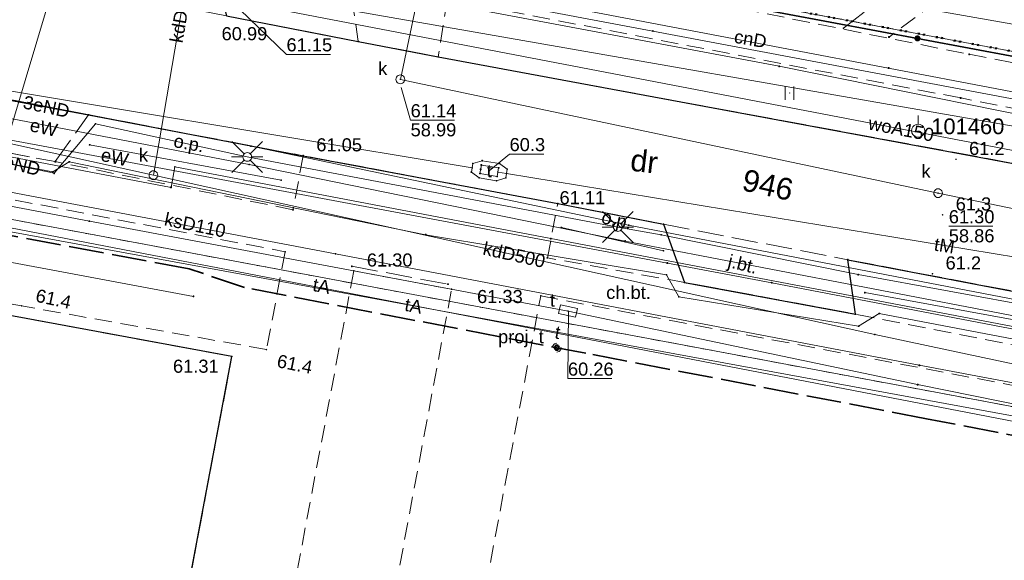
# Model space of a CAD drawing. Header units: millimetres. Extents: x 6421400 to 6424255, y 5791334 to 5793836.
# Tile 67 of 101: x 6422702 to 6422758, y 5792904 to 5792935. Entities that reach past the tile are written whole.
import ezdxf
from ezdxf.enums import TextEntityAlignment as Align

# ---------------------------------------------------------------- set-up
doc = ezdxf.new("R2010")
doc.units = ezdxf.units.MM
for name, pattern in [('KROPK2', [1, 0.05, -0.95]), ('PRZER1-1', [1, 0.5, -0.5]), ('PRZER2-1', [1.5, 1, -0.5]), ('PRZER3-1', [2, 1.5, -0.5]), ('PRZER4-1', [2.5, 2, -0.5])]:
    doc.linetypes.add(name, pattern=pattern)
doc.layers.get('0').update_dxf_attribs({"color": 252})
for name, color, linetype, lineweight in [('GESDZI', 252, 'Continuous', 18), ('GESDZI_O', 252, 'Continuous', 18), ('GESJAE', 252, 'Continuous', 35), ('GESUZY', 252, 'Continuous', 18), ('GESUZY_O', 252, 'Continuous', 18), ('GSLKOC', 252, 'Continuous', 18), ('GSLKOG', 252, 'Continuous', 25), ('GSLKOU', 252, 'Continuous', 18), ('GSLKRW', 252, 'Continuous', 25), ('GSLRIN', 252, 'Continuous', 18), ('GSLRIN_O', 252, 'Continuous', 18), ('GSPPPK', 252, 'Continuous', 13), ('GSPPPK_O', 252, 'Continuous', 13), ('GSPPRB', 252, 'Continuous', 18), ('GSSKOA', 252, 'Continuous', 18), ('GSSKOA_O', 252, 'Continuous', 18), ('GSSKOD', 252, 'Continuous', 18), ('GSSKOD_O', 252, 'Continuous', 18), ('GSSUTR', 252, 'Continuous', 18), ('GULCNP', 252, 'Continuous', 18), ('GULCNP_O', 252, 'Continuous', 18), ('GULENN', 252, 'Continuous', 18), ('GULENN_O', 252, 'Continuous', 18), ('GULEWN', 252, 'Continuous', 18), ('GULEWN_O', 252, 'Continuous', 18), ('GULGPI', 252, 'Continuous', 18), ('GULKDP', 252, 'Continuous', 18), ('GULKDP_O', 252, 'Continuous', 18), ('GULKSP', 252, 'Continuous', 18), ('GULKSP_O', 252, 'Continuous', 18), ('GULTPR', 252, 'Continuous', 18), ('GULTPR_O', 252, 'Continuous', 18), ('GULWOP', 252, 'Continuous', 18), ('GULWOP_O', 252, 'Continuous', 18), ('GUPISL', 252, 'Continuous', 18), ('GUPKSD', 252, 'Continuous', 18), ('GUPKSD_O', 252, 'Continuous', 18), ('GUPTSD', 252, 'Continuous', 18), ('GUPTSD_O', 252, 'Continuous', 18), ('GUSIKP', 252, 'Continuous', 18), ('GUSTWZ', 252, 'Continuous', 13), ('GUSTWZ_O', 252, 'Continuous', 13), ('GZLTOK', 252, 'Continuous', 25), ('GZPTSZ', 252, 'Continuous', 18), ('GZPTSZ_O', 252, 'Continuous', 18)]:
    doc.layers.add(name, color=color, linetype=linetype, lineweight=lineweight)
for name, color, linetype in [('GSPWPN', 252, 'Continuous'), ('GSPWPN_O', 252, 'Continuous'), ('GSPWPS', 252, 'Continuous'), ('GSPWPS_O', 252, 'Continuous'), ('GUPKSH', 252, 'Continuous'), ('GUPKSH_O', 252, 'Continuous'), ('GUPTSH', 252, 'Continuous'), ('GUPTSH_O', 252, 'Continuous'), ('GUPWSH_O', 252, 'Continuous'), ('xref', 252, 'Continuous')]:
    doc.layers.add(name, color=color, linetype=linetype)
doc.styles.add('Arial', font='arial.ttf')

# ---------------------------------------------------------------- blocks, each defined once
blk = doc.blocks.new('GSSUTR1')
at = {"color": 0}
for points in [[(0.36165, 0.25666), (-0.38835, 0.25666)], [(-0.38835, -0.24334), (0.36165, -0.24334)]]:
    blk.add_lwpolyline(points, dxfattribs=at)
blk = doc.blocks.new('GSLKOG2')
blk.add_hatch(color=0).paths.add_polyline_path([(0, 0.175), (-0.045293, 0.169037), (-0.0875, 0.151554), (-0.123744, 0.123744), (-0.151554, 0.0875), (-0.169037, 0.045293), (-0.175, 0), (-0.169037, -0.045293), (-0.151554, -0.0875), (-0.123744, -0.123744), (-0.0875, -0.151554), (-0.045293, -0.169037), (0, -0.175), (0.045293, -0.169037), (0.0875, -0.151554), (0.123744, -0.123744), (0.151554, -0.0875), (0.169037, -0.045293), (0.175, 0), (0.169037, 0.045293), (0.151554, 0.0875), (0.123744, 0.123744), (0.0875, 0.151554), (0.045293, 0.169037)])
blk = doc.blocks.new('GSPWPN1')
blk.add_hatch(color=0).paths.add_polyline_path([(0, 0.045), (-0.011647, 0.043467), (-0.0225, 0.038971), (-0.03182, 0.03182), (-0.038971, 0.0225), (-0.043467, 0.011647), (-0.045, 0), (-0.043467, -0.011647), (-0.038971, -0.0225), (-0.03182, -0.03182), (-0.0225, -0.038971), (-0.011647, -0.043467), (0, -0.045), (0.011647, -0.043467), (0.0225, -0.038971), (0.03182, -0.03182), (0.038971, -0.0225), (0.043467, -0.011647), (0.045, 0), (0.043467, 0.011647), (0.038971, 0.0225), (0.03182, 0.03182), (0.0225, 0.038971), (0.011647, 0.043467)])
blk = doc.blocks.new('GSPWPS1')
blk.add_hatch(color=0).paths.add_polyline_path([(0, 0.045), (-0.011647, 0.043467), (-0.0225, 0.038971), (-0.03182, 0.03182), (-0.038971, 0.0225), (-0.043467, 0.011647), (-0.045, 0), (-0.043467, -0.011647), (-0.038971, -0.0225), (-0.03182, -0.03182), (-0.0225, -0.038971), (-0.011647, -0.043467), (0, -0.045), (0.011647, -0.043467), (0.0225, -0.038971), (0.03182, -0.03182), (0.038971, -0.0225), (0.043467, -0.011647), (0.045, 0), (0.043467, 0.011647), (0.038971, 0.0225), (0.03182, 0.03182), (0.0225, 0.038971), (0.011647, 0.043467)])
blk = doc.blocks.new('GUPKSH1')
blk.add_hatch(color=0).paths.add_polyline_path([(0, 0.045), (-0.011647, 0.043467), (-0.0225, 0.038971), (-0.03182, 0.03182), (-0.038971, 0.0225), (-0.043467, 0.011647), (-0.045, 0), (-0.043467, -0.011647), (-0.038971, -0.0225), (-0.03182, -0.03182), (-0.0225, -0.038971), (-0.011647, -0.043467), (0, -0.045), (0.011647, -0.043467), (0.0225, -0.038971), (0.03182, -0.03182), (0.038971, -0.0225), (0.043467, -0.011647), (0.045, 0), (0.043467, 0.011647), (0.038971, 0.0225), (0.03182, 0.03182), (0.0225, 0.038971), (0.011647, 0.043467)])
blk = doc.blocks.new('GUPTSH1')
blk.add_hatch(color=0).paths.add_polyline_path([(0, 0.045), (-0.011647, 0.043467), (-0.0225, 0.038971), (-0.03182, 0.03182), (-0.038971, 0.0225), (-0.043467, 0.011647), (-0.045, 0), (-0.043467, -0.011647), (-0.038971, -0.0225), (-0.03182, -0.03182), (-0.0225, -0.038971), (-0.011647, -0.043467), (0, -0.045), (0.011647, -0.043467), (0.0225, -0.038971), (0.03182, -0.03182), (0.038971, -0.0225), (0.043467, -0.011647), (0.045, 0), (0.043467, 0.011647), (0.038971, 0.0225), (0.03182, 0.03182), (0.0225, 0.038971), (0.011647, 0.043467)])
blk = doc.blocks.new('GUPKSD1_1')
at = {"color": 0}
blk.add_lwpolyline([(0.25, 0), (0.241481, -0.064705), (0.216506, -0.125), (0.176777, -0.176777), (0.125, -0.216506), (0.064705, -0.241481), (0, -0.25), (-0.064705, -0.241481), (-0.125, -0.216506), (-0.176777, -0.176777), (-0.216506, -0.125), (-0.241481, -0.064705), (-0.25, 0), (-0.241481, 0.064705), (-0.216506, 0.125), (-0.176777, 0.176777), (-0.125, 0.216506), (-0.064705, 0.241481), (0, 0.25), (0.064705, 0.241481), (0.125, 0.216506), (0.176777, 0.176777), (0.216506, 0.125), (0.241481, 0.064705)], close=True, dxfattribs=at)
blk = doc.blocks.new('GUPISL1_2')
at = {"color": 0}
for points in [[(-0.176777, 0.176777), (-0.883883, 0.883883)], [(0, 0.25), (0, 0.9)], [(0.176777, 0.176777), (0.883883, 0.883883)], [(-0.176777, -0.176777), (-0.883883, -0.883883)], [(0, -0.25), (0, -0.9)], [(0.176777, -0.176777), (0.883883, -0.883883)]]:
    blk.add_lwpolyline(points, dxfattribs=at)
blk.add_lwpolyline([(0.25, 0), (0.241481, -0.064705), (0.216506, -0.125), (0.176777, -0.176777), (0.125, -0.216506), (0.064705, -0.241481), (0, -0.25), (-0.064705, -0.241481), (-0.125, -0.216506), (-0.176777, -0.176777), (-0.216506, -0.125), (-0.241481, -0.064705), (-0.25, 0), (-0.241481, 0.064705), (-0.216506, 0.125), (-0.176777, 0.176777), (-0.125, 0.216506), (-0.064705, 0.241481), (0, 0.25), (0.064705, 0.241481), (0.125, 0.216506), (0.176777, 0.176777), (0.216506, 0.125), (0.241481, 0.064705)], close=True, dxfattribs=at)
blk = doc.blocks.new('GUPTSD1_3')
at = {"color": 0}
blk.add_lwpolyline([(0.5, 0.25), (0.5, -0.25), (-0.5, -0.25), (-0.5, 0.25)], close=True, dxfattribs=at)
blk = doc.blocks.new('GZPTSZ1')
at = {"color": 0}
for points in [[(-0.25, 0), (-0.241481, 0.064705), (-0.216506, 0.125), (-0.176777, 0.176777), (-0.125, 0.216506), (-0.064705, 0.241481), (0, 0.25)], [(0.25, 0), (0.241481, -0.064705), (0.216506, -0.125), (0.176777, -0.176777), (0.125, -0.216506), (0.064705, -0.241481), (0, -0.25)]]:
    blk.add_lwpolyline(points, dxfattribs=at)
at = {"color": 7, "lineweight": 50, "true_color": 0xffffff}
blk.add_lwpolyline([(0, 0.125), (-0.038627, 0.118882), (-0.073473, 0.101127), (-0.101127, 0.073473), (-0.118882, 0.038627), (-0.125, 0), (-0.118882, -0.038627), (-0.101127, -0.073473), (-0.073473, -0.101127), (-0.038627, -0.118882), (0, -0.125), (0.038627, -0.118882), (0.073473, -0.101127), (0.101127, -0.073473), (0.118882, -0.038627), (0.125, 0), (0.118882, 0.038627), (0.101127, 0.073473), (0.073473, 0.101127), (0.038627, 0.118882)], close=True, dxfattribs=at)
blk = doc.blocks.new('GSPPRB0')
at = {"color": 0, "lineweight": 18}
blk.add_lwpolyline([(-0.007955, 0.0225), (0.007955, 0.0225), (0.0225, 0.007955), (0.0225, -0.007955), (0.007955, -0.0225), (-0.007955, -0.0225), (-0.0225, -0.007955), (-0.0225, 0.007955)], close=True, dxfattribs=at)
blk = doc.blocks.new('GSPPPK1')
at = {"color": 0}
blk.add_lwpolyline([(0.375, 0), (0.356646, -0.115881), (0.303381, -0.220419), (0.220419, -0.303381), (0.115881, -0.356646), (0, -0.375), (-0.115881, -0.356646), (-0.220419, -0.303381), (-0.303381, -0.220419), (-0.356646, -0.115881), (-0.375, 0), (-0.356646, 0.115881), (-0.303381, 0.220419), (-0.220419, 0.303381), (-0.115881, 0.356646), (0, 0.375), (0.115881, 0.356646), (0.220419, 0.303381), (0.303381, 0.220419), (0.356646, 0.115881)], close=True, dxfattribs=at)
blk.add_lwpolyline([(0.875, 0), (0.375, 0)], dxfattribs=at)
blk = doc.blocks.new('G$CC51CC4AD')
at = {"layer": 'GESDZI', "linetype": 'Continuous', "lineweight": 18, "elevation": 10.3}
for points in [[(6422777.73, 5793015.07), (6422771.955, 5793016.727), (6422747.509, 5793023.757), (6422741.66, 5792993.11), (6422728.351, 5792938.363), (6422777.25, 5792929.18), (6422781.92, 5792933.25)], [(6422669.746, 5792933.046), (6422700.612, 5792926.733), (6422703.851, 5792937.564), (6422676.271, 5792942.962), (6422669.806, 5792944.301)], [(6422642.952, 5792933.93), (6422795.341, 5792905.438), (6422794.841, 5792915.278), (6422794.32, 5792925.538), (6422794.3, 5792925.978), (6422777.25, 5792929.18), (6422728.351, 5792938.363), (6422705.292, 5792942.694), (6422703.851, 5792937.564), (6422700.612, 5792926.733), (6422669.746, 5792933.046), (6422642.302, 5792938.67), (6422639.362, 5792936.67), (6422638.343, 5792930.71)], [(6422795.341, 5792905.438), (6422908.081, 5792885.793), (6422911.194, 5792830.604), (6422917.26, 5792719.89), (6422863.06, 5792716.73), (6422822.73, 5792724.17), (6422811.63, 5792724.79), (6422810.34, 5792698.25), (6422801.082, 5792696.382), (6422784.98, 5792698.5), (6422786.28, 5792726.3), (6422688.8, 5792730.98), (6422628.77, 5792742.38), (6422626.228, 5792743.45), (6422630.461, 5792804.26), (6422635.086, 5792870.721), (6422635.545, 5792889.65), (6422641.575, 5792889.501), (6422641.844, 5792899.611), (6422635.964, 5792905.63), (6422636.303, 5792918.88), (6422638.343, 5792930.71), (6422642.952, 5792933.93)]]:
    blk.add_lwpolyline(points, close=True, dxfattribs=at)
at = {"layer": 'GESJAE', "linetype": 'KROPK2', "lineweight": 50, "elevation": 10.3}
for points in [[(6422907.81, 5792890.473), (6422840.351, 5792905.8), (6422794.841, 5792915.278), (6422794.32, 5792925.538), (6422794.3, 5792925.978), (6422777.25, 5792929.18), (6422728.351, 5792938.363), (6422705.292, 5792942.694), (6422677.181, 5792947.972), (6422669.801, 5792949.352), (6422646.821, 5792953.661), (6422642.643, 5792954.401), (6422632.881, 5792956.46), (6422632.062, 5792952.02), (6422630.082, 5792941.18), (6422628.613, 5792932.83), (6422626.333, 5792919.86), (6422625.845, 5792899.88), (6422625.595, 5792889.89), (6422625.205, 5792873.874), (6422593.676, 5792883.938), (6422561.056, 5792894.346), (6422502.866, 5792912.922), (6422491.896, 5792913.762)], [(6422491.896, 5792913.762), (6422502.866, 5792912.922), (6422561.056, 5792894.346), (6422593.676, 5792883.938), (6422625.205, 5792873.874), (6422625.595, 5792889.89), (6422625.845, 5792899.88), (6422626.333, 5792919.86), (6422628.613, 5792932.83), (6422630.082, 5792941.18), (6422632.062, 5792952.02), (6422632.881, 5792956.46), (6422642.643, 5792954.401), (6422646.821, 5792953.661), (6422669.801, 5792949.352), (6422677.181, 5792947.972), (6422705.292, 5792942.694), (6422728.351, 5792938.363), (6422777.25, 5792929.18), (6422794.3, 5792925.978), (6422794.32, 5792925.538), (6422794.841, 5792915.278), (6422840.351, 5792905.8), (6422907.81, 5792890.473)]]:
    blk.add_lwpolyline(points, dxfattribs=at)
at = {"layer": 'GESUZY', "linetype": 'PRZER1-1', "lineweight": 18, "elevation": 10.18}
for points in [[(6422777.25, 5792929.18), (6422728.351, 5792938.363), (6422741.66, 5792993.11), (6422747.509, 5793023.757), (6422771.955, 5793016.727), (6422777.73, 5793015.07), (6422781.92, 5792933.25)], [(6422750.482, 5792703.054), (6422711.322, 5792708.222), (6422624.574, 5792719.673), (6422626.228, 5792743.45), (6422630.461, 5792804.26), (6422635.086, 5792870.721), (6422635.545, 5792889.65), (6422641.575, 5792889.501), (6422641.844, 5792899.611), (6422635.964, 5792905.63), (6422636.303, 5792918.88), (6422638.343, 5792930.71), (6422642.952, 5792933.93), (6422691.625, 5792924.83), (6422795.341, 5792905.438), (6422908.081, 5792885.793), (6422911.194, 5792830.604), (6422917.26, 5792719.89), (6422810.34, 5792698.25), (6422801.082, 5792696.382)]]:
    blk.add_lwpolyline(points, close=True, dxfattribs=at)
for points in [[(6422638.343, 5792930.71), (6422642.952, 5792933.93), (6422691.625, 5792924.83), (6422795.341, 5792905.438), (6422908.081, 5792885.793)], [(6422907.81, 5792890.473), (6422840.351, 5792905.8), (6422794.841, 5792915.278), (6422794.32, 5792925.538), (6422794.3, 5792925.978), (6422777.25, 5792929.18), (6422728.351, 5792938.363), (6422727.793, 5792938.468), (6422717.419, 5792940.416), (6422710.031, 5792941.804), (6422705.292, 5792942.694), (6422701.86, 5792943.338), (6422683.709, 5792946.746), (6422677.181, 5792947.972), (6422669.801, 5792949.352), (6422646.821, 5792953.661), (6422642.643, 5792954.401), (6422632.881, 5792956.46)]]:
    blk.add_lwpolyline(points, dxfattribs=at)
at = {"layer": 'GSLKOC', "linetype": 'PRZER2-1', "lineweight": 18, "elevation": 10.18}
for points in [[(6422756.569, 5792937.325), (6422751.458, 5792933.518)], [(6422716.82, 5792921.2), (6422715.74, 5792915.59), (6422701.7, 5792918.1), (6422683.58, 5792921.34), (6422683.71, 5792922.27), (6422682.66, 5792922.55), (6422683.65, 5792927.55)]]:
    blk.add_lwpolyline(points, dxfattribs=at)
at = {"layer": 'GSLKOG', "linetype": 'Continuous', "lineweight": 35, "elevation": 10.18}
blk.add_lwpolyline([(6422771.998, 5792929.89), (6422726.808, 5792938.37)], dxfattribs=at)
at = {"layer": 'GSLKOU', "linetype": 'PRZER3-1', "lineweight": 18, "elevation": 10.18}
for points in [[(6422748.852, 5792934.031), (6422753.077, 5792937.309)], [(6422720.646, 5792920.367), (6422726.16, 5792919.346)]]:
    blk.add_lwpolyline(points, dxfattribs=at)
at = {"layer": 'GSLKRW', "linetype": 'Continuous', "lineweight": 25, "elevation": 10.18}
blk.add_lwpolyline([(6422694.651, 5792944.551), (6422695.541, 5792941.264), (6422698.02, 5792938.457), (6422700.415, 5792940.324), (6422712.636, 5792937.97), (6422713.447, 5792934.724), (6422721.013, 5792933.255), (6422725.588, 5792932.381), (6422758.481, 5792926.291), (6422762.473, 5792925.518), (6422767.475, 5792924.59, 0.066435), (6422768.399, 5792924.56, 0.071365), (6422769.146, 5792924.719, 0.188581), (6422770.619, 5792926.027), (6422770.952, 5792927.071), (6422771.13, 5792928.038), (6422771.433, 5792929.539), (6422771.486, 5792929.912)], format="xyb", dxfattribs=at)
blk.add_lwpolyline([(6422711.045, 5792900.806), (6422713.759, 5792915.191), (6422683.4, 5792920.8), (6422673.901, 5792922.564), (6422672.494, 5792923.28), (6422671.179, 5792924.694), (6422670.36, 5792926.92), (6422670.604, 5792929.346), (6422671.582, 5792931.939), (6422673.302, 5792933.558), (6422675.969, 5792934.44), (6422683.16, 5792933.37), (6422685.05, 5792933.02), (6422691.584, 5792931.663), (6422705.541, 5792929.056), (6422717.852, 5792926.71), (6422732.456, 5792923.962), (6422738.517, 5792922.781), (6422739.726, 5792919.447), (6422749.526, 5792917.627), (6422749.093, 5792920.746), (6422786.62, 5792913.59)], dxfattribs=at)
at = {"layer": 'GSLRIN', "linetype": 'Continuous', "lineweight": 18, "elevation": 10.1}
for points in [[(6422716.585, 5792925.303), (6422705.599, 5792927.335)], [(6422711.552, 5792918.643), (6422683.228, 5792923.937)], [(6422732.661, 5792922.598), (6422738.519, 5792921.26)], [(6422750.068, 5792918.858), (6422794.833, 5792910.666)]]:
    blk.add_lwpolyline(points, dxfattribs=at)
at = {"layer": 'GSSKOA', "linetype": 'PRZER3-1', "lineweight": 18, "elevation": 10.18}
for points in [[(6422725.588, 5792932.381), (6422721.013, 5792933.255), (6422713.447, 5792934.724), (6422681.222, 5792941.066), (6422660.664, 5792944.773), (6422656.816, 5792945.514), (6422647.395, 5792947.267), (6422644.49, 5792948.711), (6422642.728, 5792950.273), (6422641.479, 5792951.987), (6422640.421, 5792954.297), (6422640.12, 5792956.423), (6422640.5, 5792959.167), (6422641.421, 5792962.481)], [(6422711.045, 5792900.806), (6422713.759, 5792915.191), (6422683.4, 5792920.8), (6422673.901, 5792922.564), (6422672.494, 5792923.28), (6422671.179, 5792924.694), (6422670.36, 5792926.92), (6422670.604, 5792929.346), (6422671.582, 5792931.939), (6422673.302, 5792933.558), (6422675.969, 5792934.44), (6422683.16, 5792933.37), (6422685.05, 5792933.02), (6422691.584, 5792931.663), (6422705.541, 5792929.056), (6422717.852, 5792926.71), (6422732.456, 5792923.962), (6422738.517, 5792922.781), (6422739.726, 5792919.447), (6422749.526, 5792917.627), (6422749.093, 5792920.746), (6422795.088, 5792912.002)], [(6422779.113, 5792922.363), (6422767.475, 5792924.59), (6422762.473, 5792925.518), (6422758.481, 5792926.291), (6422725.588, 5792932.381)]]:
    blk.add_lwpolyline(points, dxfattribs=at)
for points in [[(6422692.705, 5792928.421), (6422703.631, 5792926.371), (6422705.541, 5792929.056), (6422691.584, 5792931.663)], [(6422749.526, 5792917.627), (6422739.726, 5792919.447), (6422738.517, 5792922.781), (6422749.093, 5792920.746)]]:
    blk.add_lwpolyline(points, close=True, dxfattribs=at)
at = {"layer": 'GSSKOD', "linetype": 'PRZER2-1', "lineweight": 18, "elevation": 10.18}
for points in [[(6422726.128, 5792935.672), (6422725.588, 5792932.381), (6422721.013, 5792933.255), (6422720.541, 5792936.444), (6422712.636, 5792937.97), (6422700.415, 5792940.324), (6422698.02, 5792938.457), (6422695.541, 5792941.264), (6422694.651, 5792944.551), (6422702.735, 5792943.012), (6422704.139, 5792948.639), (6422709.939, 5792947.472), (6422708.247, 5792941.911), (6422721.396, 5792939.45), (6422726.808, 5792938.37), (6422756.057, 5792932.525), (6422771.433, 5792929.539), (6422771.13, 5792928.038), (6422763.251, 5792929.56), (6422762.08, 5792928.759), (6422755.57, 5792930.023)], [(6422720.752, 5792920.105), (6422717.207, 5792901.324), (6422722.839, 5792900.27), (6422726.364, 5792919.052)], [(6422727.193, 5792896.009), (6422731.479, 5792918.668), (6422785.5, 5792908.44), (6422801.21, 5792905.47), (6422800.53, 5792900.94), (6422797.633, 5792882.775)]]:
    blk.add_lwpolyline(points, close=True, dxfattribs=at)
for points in [[(6422785.93, 5792910.51), (6422749.526, 5792917.627), (6422739.726, 5792919.447), (6422731.859, 5792920.852), (6422732.456, 5792923.962), (6422717.852, 5792926.71), (6422717.265, 5792923.61), (6422703.631, 5792926.371), (6422692.705, 5792928.421), (6422684.17, 5792929.6), (6422682.67, 5792929.9), (6422671.582, 5792931.939), (6422670.604, 5792929.346), (6422670.36, 5792926.92), (6422671.179, 5792924.694), (6422672.494, 5792923.28), (6422673.901, 5792922.564), (6422683.4, 5792920.8)], [(6422681.16, 5792922.86), (6422674.488, 5792924.033), (6422672.984, 5792924.911), (6422672.149, 5792926.287), (6422671.956, 5792927.791), (6422672.259, 5792929.576), (6422682.12, 5792927.82), (6422683.65, 5792927.55), (6422716.82, 5792921.2), (6422715.74, 5792915.59)], [(6422713.759, 5792915.191), (6422711.045, 5792900.806)]]:
    blk.add_lwpolyline(points, dxfattribs=at)
at = {"layer": 'GSSUTR', "linetype": 'PRZER2-1', "lineweight": 18, "elevation": 10.06}
blk.add_lwpolyline([(6422745.758, 5792930.319), (6422745.748, 5792930.299), (6422745.768, 5792930.299)], close=True, dxfattribs=at)
at = {"layer": 'GULCNP', "linetype": 'Continuous', "lineweight": 18, "elevation": 10.18}
blk.add_lwpolyline([(6422888.745, 5792904.364), (6422889.051, 5792906.855), (6422842.212, 5792914.138), (6422807.368, 5792921.061), (6422751.434, 5792931.737), (6422733.935, 5792935.065), (6422715.564, 5792938.663)], dxfattribs=at)
at = {"layer": 'GULENN', "linetype": 'Continuous', "lineweight": 18, "elevation": 10.18}
for points in [[(6422765.34, 5792917.02), (6422749.69, 5792919.89), (6422738.39, 5792922.17), (6422735.9, 5792922.62), (6422714.64, 5792926.64), (6422705.94, 5792928.54), (6422703.56, 5792925.7), (6422692.55, 5792927.98), (6422691.19, 5792931.32), (6422685.24, 5792932.48), (6422682.83, 5792932.91), (6422680.35, 5792933.19), (6422676.12, 5792933.9), (6422674.61, 5792933.71), (6422661.99, 5792936.18), (6422659.04, 5792937.18), (6422639.75, 5792940.98), (6422636.94, 5792940.9)], [(6422718.795, 5792956), (6422715.335, 5792935.969), (6422819.553, 5792917.749)], [(6422806.549, 5792859.335), (6422804.342, 5792859.504), (6422804.777, 5792862.662), (6422816.436, 5792907.713), (6422818.137, 5792914.742), (6422820.612, 5792923.35), (6422716.312, 5792941.686), (6422697.793, 5792945.204), (6422686.069, 5792947.042), (6422678.053, 5792948.733)], [(6422766.026, 5792917.055), (6422736.52, 5792922.731), (6422714.857, 5792927.257), (6422680.38, 5792933.932)], [(6422827.091, 5792903.139), (6422816.635, 5792905.746), (6422812.728, 5792901.601), (6422800.396, 5792904.423), (6422799.874, 5792908.251), (6422789.081, 5792910.358), (6422787.409, 5792910.707), (6422750.9, 5792917.66), (6422749.715, 5792916.934), (6422739.396, 5792918.613), (6422738.688, 5792919.88), (6422724.876, 5792922.181), (6422704.432, 5792926.354), (6422703.482, 5792925.784), (6422692.472, 5792927.873), (6422691.972, 5792928.763), (6422691.322, 5792928.762)]]:
    blk.add_lwpolyline(points, dxfattribs=at)
at = {"layer": 'GULEWN', "linetype": 'Continuous', "lineweight": 18, "elevation": 10.18}
for points in [[(6422806.363, 5792858.332), (6422804.896, 5792858.582), (6422807.812, 5792876.051), (6422810.015, 5792886.333), (6422813.991, 5792905.919), (6422812.521, 5792906.339), (6422799.821, 5792908.868), (6422744.741, 5792919.426), (6422738.741, 5792920.555), (6422704.582, 5792926.944), (6422691.912, 5792929.303), (6422673.292, 5792932.702), (6422662.792, 5792934.332), (6422660.862, 5792935.241), (6422637.662, 5792939.67)], [(6422806.281, 5792857.89), (6422802.651, 5792858.506), (6422803.572, 5792862.911), (6422812.695, 5792906.784), (6422793.227, 5792910.615), (6422765.777, 5792916.154), (6422736.316, 5792921.815), (6422714.755, 5792926.203), (6422679.405, 5792933.015), (6422659.746, 5792936.691), (6422624.08, 5792942.221), (6422591.77, 5792949.174), (6422571.27, 5792953.392), (6422517.643, 5792965.752), (6422502.955, 5792969.447), (6422444.132, 5792981.346)]]:
    blk.add_lwpolyline(points, dxfattribs=at)
at = {"layer": 'GULGPI', "linetype": 'Continuous', "lineweight": 18, "elevation": 10.18}
blk.add_lwpolyline([(6422638.486, 5792939.898), (6422639.138, 5792940.71), (6422638.725, 5792938.549), (6422710.267, 5792924.894), (6422710.492, 5792926.072), (6422732.062, 5792921.955), (6422792.59, 5792910.443), (6422801.69, 5792908.614), (6422882.201, 5792892.942)], dxfattribs=at)
at = {"layer": 'GULKDP', "linetype": 'Continuous', "lineweight": 18, "elevation": 10.18}
for points in [[(6422712.455, 5792944.368), (6422709.259, 5792925.596)], [(6422668.47, 5792933.77), (6422689.369, 5792929.977), (6422709.259, 5792925.596)], [(6422709.259, 5792925.596), (6422750.649, 5792916.456), (6422779.658, 5792910.277), (6422804.83, 5792906.35)]]:
    blk.add_lwpolyline(points, dxfattribs=at)
at = {"layer": 'GULKSP', "linetype": 'Continuous', "lineweight": 18, "elevation": 10.18}
for points in [[(6422786.962, 5792917.812), (6422754.274, 5792924.563), (6422723.424, 5792931.09), (6422724.783, 5792937.557)], [(6422797.581, 5792906.348), (6422753.195, 5792914.69), (6422719.699, 5792921.087), (6422682.399, 5792928.147), (6422661.279, 5792932.149), (6422646.576, 5792935.061)]]:
    blk.add_lwpolyline(points, dxfattribs=at)
at = {"layer": 'GULTPR', "linetype": 'Continuous', "lineweight": 18, "elevation": 10.18}
for points in [[(6422647.864, 5793012.078), (6422642.009, 5792990.14), (6422634.141, 5792956.59), (6422632.951, 5792954.074), (6422647.92, 5792949.74), (6422655.111, 5792949.131), (6422681.406, 5792944.106), (6422683.251, 5792943.753), (6422718.841, 5792936.794), (6422745.151, 5792931.836), (6422765.021, 5792927.827), (6422792.5, 5792922.808), (6422797.36, 5792922.08), (6422797.98, 5792921.97)], [(6422714.496, 5792938.277), (6422737.909, 5792933.86), (6422769.495, 5792927.898), (6422787.737, 5792924.285), (6422782.376, 5792903.919), (6422778.295, 5792888.075), (6422776.125, 5792880.002)], [(6422777.618, 5792879.859), (6422778.521, 5792894.652), (6422781.608, 5792907.556), (6422781.017, 5792907.664), (6422683.885, 5792925.498), (6422673.061, 5792928.015), (6422665.608, 5792929.763), (6422637.486, 5792934.406), (6422630.589, 5792936.166), (6422626.759, 5792937.421)], [(6422784.061, 5792907.377), (6422772.365, 5792909.685), (6422753.098, 5792913.579), (6422733.043, 5792917.801), (6422705.582, 5792922.955), (6422675.684, 5792928.629), (6422661.252, 5792931.806), (6422638.615, 5792936.269)], [(6422727.539, 5792926.012), (6422695.121, 5792931.406), (6422671.986, 5792935.255), (6422671.493, 5792935.336)], [(6422775.114, 5792865.554), (6422777.67, 5792894.553), (6422779.942, 5792907.353), (6422672.695, 5792928.048)], [(6422779.761, 5792917.422), (6422729.515, 5792925.685), (6422729.022, 5792925.767)]]:
    blk.add_lwpolyline(points, dxfattribs=at)
at = {"layer": 'GULWOP', "linetype": 'Continuous', "lineweight": 18, "elevation": 10.18}
blk.add_lwpolyline([(6422639.542, 5792949.49), (6422640.002, 5792949.42), (6422676.341, 5792942.632), (6422713.68, 5792935.61), (6422713.761, 5792935.604), (6422790.551, 5792920.869)], dxfattribs=at)
at = {"layer": 'GUPKSH_O', "linetype": 'Continuous', "lineweight": 13, "elevation": 10.8, "flags": 128}
for points in [[(6422723.473, 5792930.615), (6422724.012, 5792928.743), (6422726.532, 5792928.743)], [(6422754.885, 5792922.663), (6422757.405, 5792922.663)]]:
    blk.add_lwpolyline(points, dxfattribs=at)
at = {"layer": 'GUPTSH_O', "linetype": 'Continuous', "lineweight": 13, "elevation": 10.8, "flags": 128}
for points in [[(6422728.527, 5792925.848), (6422729.689, 5792926.8), (6422731.649, 5792926.8)], [(6422733.078, 5792917.798), (6422733.037, 5792913.923), (6422735.557, 5792913.923)]]:
    blk.add_lwpolyline(points, dxfattribs=at)
at = {"layer": 'GUPWSH_O', "linetype": 'Continuous', "lineweight": 13, "elevation": 10.8, "flags": 128}
blk.add_lwpolyline([(6422713.68, 5792935.61), (6422716.892, 5792932.522), (6422719.412, 5792932.522)], dxfattribs=at)
at = {"layer": 'GUSIKP', "linetype": 'Continuous', "lineweight": 18, "elevation": 10.22}
blk.add_lwpolyline([(6422729.103, 5792926.26), (6422728.114, 5792926.424), (6422727.58, 5792926.259), (6422727.498, 5792925.765), (6422727.951, 5792925.437), (6422728.94, 5792925.273), (6422729.474, 5792925.438), (6422729.556, 5792925.932)], close=True, dxfattribs=at)
at = {"layer": 'GUSTWZ', "linetype": 'Continuous', "lineweight": 18, "elevation": 10.24}
blk.add_lwpolyline([(6422728.073, 5792926.177), (6422729.062, 5792926.013), (6422728.981, 5792925.52), (6422727.991, 5792925.684)], close=True, dxfattribs=at)
at = {"layer": 'GZLTOK', "linetype": 'PRZER4-1', "lineweight": 35, "elevation": 10.18}
blk.add_lwpolyline([(6422799.639, 5792898.996), (6422800.01, 5792903.63), (6422785.598, 5792906.194), (6422779.806, 5792906.592), (6422753.611, 5792911.624), (6422734.068, 5792915.379), (6422721.776, 5792917.743), (6422714.491, 5792919.148), (6422711.309, 5792920.223), (6422683.865, 5792925.319), (6422673.326, 5792927.116), (6422660.271, 5792926.23), (6422650.486, 5792927.801), (6422647.281, 5792907.187), (6422644.506, 5792887.673)], dxfattribs=at)
at = {"layer": 'GSLKOG', "linetype": 'Continuous', "lineweight": 25, "rotation": 169.3717249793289}
blk.add_blockref('GSLKOG2', (6422753.089, 5792933.438, 10.18), dxfattribs=at)
blk.add_blockref('GSLKOG2', (6422753.089, 5792933.438, 10.18), dxfattribs=at)
at = {"layer": 'GSPPPK', "linetype": 'Continuous', "lineweight": 13, "rotation": 90}
blk.add_blockref('GSPPPK1', (6422753.13, 5792928.145, 10.36), dxfattribs=at)
at = {"layer": 'GSPPRB', "linetype": 'Continuous', "lineweight": 18, "rotation": 90}
for p in [(6422737.909, 5792933.86, 10.28), (6422748.852, 5792934.031, 10.28), (6422721.013, 5792933.255, 10.28), (6422751.458, 5792933.518, 10.28), (6422756.057, 5792932.525, 10.28), (6422725.588, 5792932.381, 10.28), (6422745.151, 5792931.836, 10.28), (6422751.434, 5792931.737, 10.28), (6422755.57, 5792930.023, 10.28), (6422705.541, 5792929.056, 10.28), (6422705.94, 5792928.54, 10.28), (6422704.582, 5792926.944, 10.28), (6422705.599, 5792927.335, 10.28), (6422714.857, 5792927.257, 10.28), (6422703.631, 5792926.371, 10.28), (6422704.432, 5792926.354, 10.28), (6422717.852, 5792926.71, 10.28), (6422727.58, 5792926.259, 10.28), (6422728.114, 5792926.424, 10.28), (6422729.103, 5792926.26, 10.28), (6422703.482, 5792925.784, 10.28), (6422703.56, 5792925.7, 10.28), (6422710.492, 5792926.072, 10.28), (6422714.755, 5792926.203, 10.28), (6422727.498, 5792925.765, 10.28), (6422727.539, 5792926.012, 10.28), (6422728.032, 5792925.93, 10.28), (6422728.073, 5792926.177, 10.28), (6422729.022, 5792925.767, 10.28), (6422729.062, 5792926.013, 10.28), (6422729.556, 5792925.932, 10.28), (6422716.585, 5792925.303, 10.28), (6422727.951, 5792925.437, 10.28), (6422727.991, 5792925.684, 10.28), (6422728.94, 5792925.273, 10.28), (6422728.981, 5792925.52, 10.28), (6422729.474, 5792925.438, 10.28), (6422729.515, 5792925.685, 10.28), (6422710.267, 5792924.894, 10.28), (6422717.265, 5792923.61, 10.28), (6422732.456, 5792923.962, 10.28), (6422705.582, 5792922.955, 10.28), (6422732.661, 5792922.598, 10.28), (6422736.52, 5792922.731, 10.28), (6422738.517, 5792922.781, 10.28), (6422724.876, 5792922.181, 10.28), (6422732.062, 5792921.955, 10.28), (6422736.316, 5792921.815, 10.28), (6422738.39, 5792922.17, 10.28), (6422716.82, 5792921.2, 10.28), (6422738.519, 5792921.26, 10.28), (6422719.699, 5792921.087, 10.28), (6422731.859, 5792920.852, 10.28), (6422749.093, 5792920.746, 10.28), (6422720.646, 5792920.367, 10.28), (6422720.752, 5792920.105, 10.28), (6422738.741, 5792920.555, 10.28), (6422738.688, 5792919.88, 10.28), (6422749.69, 5792919.89, 10.28), (6422726.16, 5792919.346, 10.28), (6422726.364, 5792919.052, 10.28), (6422739.726, 5792919.447, 10.28), (6422744.741, 5792919.426, 10.28), (6422711.552, 5792918.643, 10.28), (6422731.479, 5792918.668, 10.28), (6422739.396, 5792918.613, 10.28), (6422750.068, 5792918.858, 10.28), (6422749.526, 5792917.627, 10.28), (6422750.9, 5792917.66, 10.28), (6422749.715, 5792916.934, 10.28), (6422750.649, 5792916.456, 10.28), (6422713.759, 5792915.191, 10.28), (6422753.195, 5792914.69, 10.28), (6422753.098, 5792913.579, 10.28)]:
    blk.add_blockref('GSPPRB0', p, dxfattribs=at)
at = {"layer": 'GSPWPN', "linetype": 'Continuous', "lineweight": 5, "rotation": 90}
for p in [(6422755.3, 5792926.505, 10.2), (6422754.532, 5792923.318, 10.2), (6422753.95, 5792919.937, 10.2), (6422701.7, 5792918.1, 10.2), (6422715.74, 5792915.59, 10.2)]:
    blk.add_blockref('GSPWPN1', p, dxfattribs=at)
at = {"layer": 'GSPWPS', "linetype": 'Continuous', "lineweight": 5, "rotation": 90}
for p in [(6422717.852, 5792926.71, 10.2), (6422732.456, 5792923.962, 10.2), (6422720.752, 5792920.105, 10.2), (6422731.479, 5792918.668, 10.2), (6422713.759, 5792915.191, 10.2)]:
    blk.add_blockref('GSPWPS1', p, dxfattribs=at)
at = {"layer": 'GSSUTR', "linetype": 'Continuous', "lineweight": 18, "rotation": 90}
blk.add_blockref('GSSUTR1', (6422745.758, 5792930.309, 10.06), dxfattribs=at)
at = {"layer": 'GUPISL', "linetype": 'Continuous', "lineweight": 18, "rotation": 90}
for p in [(6422714.64, 5792926.64, 10.24), (6422735.9, 5792922.62, 10.24)]:
    blk.add_blockref('GUPISL1_2', p, dxfattribs=at)
at = {"layer": 'GUPKSD', "linetype": 'Continuous', "lineweight": 18, "rotation": 90}
for p in [(6422723.424, 5792931.09, 10.24), (6422709.259, 5792925.596, 10.24), (6422754.274, 5792924.563, 10.24)]:
    blk.add_blockref('GUPKSD1_1', p, dxfattribs=at)
at = {"layer": 'GUPKSH', "linetype": 'Continuous', "lineweight": 5, "rotation": 90}
for p in [(6422723.424, 5792931.09, 10.24), (6422754.274, 5792924.563, 10.24)]:
    blk.add_blockref('GUPKSH1', p, dxfattribs=at)
at = {"layer": 'GUPTSD', "linetype": 'Continuous', "lineweight": 18, "rotation": 348.1119986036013}
blk.add_blockref('GUPTSD1_3', (6422733.043, 5792917.801, 10.24), dxfattribs=at)
at = {"layer": 'GUPTSH', "linetype": 'Continuous', "lineweight": 5, "rotation": 90}
for p in [(6422728.527, 5792925.848, 10.24), (6422733.043, 5792917.801, 10.24)]:
    blk.add_blockref('GUPTSH1', p, dxfattribs=at)
at = {"layer": 'GZPTSZ', "linetype": 'Continuous', "lineweight": 18}
blk.add_blockref('GZPTSZ1', (6422732.401, 5792915.702, 10.24), dxfattribs=at)
at = {"layer": 'GESDZI_O', "linetype": 'Continuous', "lineweight": 0, "style": 'Arial'}
blk.add_text('946', height=1.25, rotation=347.4351, dxfattribs=at).set_placement((6422744.371, 5792924.427, 10.8), align=Align.CENTER)
at = {"layer": 'GESUZY_O', "linetype": 'Continuous', "lineweight": 0, "style": 'Arial'}
blk.add_text('dr', height=1.25, rotation=353.2631, dxfattribs=at).set_placement((6422737.339, 5792925.77, 10.8), align=Align.CENTER)
at = {"layer": 'GSLRIN_O', "linetype": 'Continuous', "lineweight": 0, "style": 'Arial'}
for rotation, p in [(349.5222, (6422711.229, 5792927.056, 10.8)), (347.1359, (6422735.757, 5792922.66, 10.8))]:
    blk.add_text('o.p.', height=0.75, rotation=rotation, dxfattribs=at).set_placement(p, align=Align.CENTER)
at = {"layer": 'GSPPPK_O', "linetype": 'Continuous', "lineweight": 0, "style": 'Arial'}
blk.add_text('101460', height=0.9, rotation=360, dxfattribs=at).set_placement((6422753.88, 5792927.945, 10.8))
at = {"layer": 'GSPWPN_O', "linetype": 'Continuous', "lineweight": 0, "style": 'Arial'}
for s, rotation, p in [('61.2', 360, (6422756.05, 5792926.755, 10.8)), ('61.3', 360, (6422755.282, 5792923.568, 10.8)), ('61.2', 360, (6422754.7, 5792920.187, 10.8)), ('61.4', 347.7387, (6422702.45, 5792918.35, 10.8))]:
    blk.add_text(s, height=0.75, rotation=rotation, dxfattribs=at).set_placement(p)
blk.add_text('61.4', height=0.75, rotation=348.4981, dxfattribs=at).set_placement((6422718.292, 5792914.188, 10.8), align=Align.RIGHT)
at = {"layer": 'GSPWPS_O', "linetype": 'Continuous', "lineweight": 0, "style": 'Arial'}
for s, p in [('60.99', (6422713.169, 5792933.333, 10.8)), ('61.05', (6422718.602, 5792926.96, 10.8)), ('61.11', (6422732.555, 5792923.929, 10.8)), ('61.30', (6422721.502, 5792920.355, 10.8)), ('61.33', (6422727.825, 5792918.26, 10.8)), ('61.31', (6422710.38, 5792914.263, 10.8))]:
    blk.add_text(s, height=0.75, rotation=360, dxfattribs=at).set_placement(p)
at = {"layer": 'GSSKOA_O', "linetype": 'Continuous', "lineweight": 0, "style": 'Arial'}
blk.add_text('j.bt.', height=0.75, rotation=346.1986, dxfattribs=at).set_placement((6422742.978, 5792920.13, 10.8), align=Align.CENTER)
at = {"layer": 'GSSKOD_O', "linetype": 'Continuous', "lineweight": 0, "style": 'Arial'}
blk.add_text('ch.bt.', height=0.75, rotation=360, dxfattribs=at).set_placement((6422736.515, 5792918.493, 10.8), align=Align.CENTER)
at = {"layer": 'GULCNP_O', "linetype": 'Continuous', "lineweight": 0, "style": 'Arial'}
blk.add_text('cnD', height=0.75, rotation=350.0385, dxfattribs=at).set_placement((6422743.446, 5792933.036, 10.8), align=Align.CENTER)
at = {"layer": 'GULENN_O', "linetype": 'Continuous', "lineweight": 0, "style": 'Arial'}
for s, rotation, p in [('3eND', 347.9901, (6422703.04, 5792929.158, 10.8)), ('eND', 346.0573, (6422701.638, 5792925.795, 10.8))]:
    blk.add_text(s, height=0.75, rotation=rotation, dxfattribs=at).set_placement(p, align=Align.CENTER)
at = {"layer": 'GULEWN_O', "linetype": 'Continuous', "lineweight": 0, "style": 'Arial'}
for rotation, p in [(347.5098, (6422702.886, 5792927.959, 10.8)), (347.7007, (6422706.96, 5792926.26, 10.8))]:
    blk.add_text('eW', height=0.75, rotation=rotation, dxfattribs=at).set_placement(p, align=Align.CENTER)
at = {"layer": 'GULKDP_O', "linetype": 'Continuous', "lineweight": 0, "style": 'Arial'}
for s, rotation, p in [('kdD300', 80.3364, (6422711.227, 5792934.919, 10.8)), ('kdD500', 347.548, (6422729.873, 5792920.66, 10.8))]:
    blk.add_text(s, height=0.75, rotation=rotation, dxfattribs=at).set_placement(p, align=Align.CENTER)
at = {"layer": 'GULKSP_O', "linetype": 'Continuous', "lineweight": 0, "style": 'Arial'}
blk.add_text('ksD110', height=0.75, rotation=348.3025, dxfattribs=at).set_placement((6422711.574, 5792922.369, 10.8), align=Align.CENTER)
at = {"layer": 'GULTPR_O', "linetype": 'Continuous', "lineweight": 0, "style": 'Arial'}
for s, rotation, p in [('tM', 350.6607, (6422754.577, 5792921.183, 10.8)), ('tA', 349.1446, (6422718.836, 5792918.87, 10.8)), ('tA', 349.1446, (6422724.11, 5792917.732, 10.8)), ('t', 349.596, (6422732.383, 5792916.212, 10.8))]:
    blk.add_text(s, height=0.75, rotation=rotation, dxfattribs=at).set_placement(p, align=Align.CENTER)
at = {"layer": 'GULWOP_O', "linetype": 'Continuous', "lineweight": 0, "style": 'Arial'}
blk.add_text('woA150', height=0.75, rotation=349.1381, dxfattribs=at).set_placement((6422752.085, 5792927.868, 10.8), align=Align.CENTER)
at = {"layer": 'GUPKSD_O', "linetype": 'Continuous', "lineweight": 0, "style": 'Arial'}
for p in [(6422722.674, 5792931.34, 10.8), (6422708.948, 5792926.376, 10.8), (6422753.843, 5792925.449, 10.8)]:
    blk.add_text('k', height=0.75, rotation=360, dxfattribs=at).set_placement(p, align=Align.RIGHT)
at = {"layer": 'GUPKSH_O', "linetype": 'Continuous', "lineweight": 0, "style": 'Arial'}
for s, p in [('61.14', (6422724.012, 5792928.915, 10.8)), ('58.99', (6422724.012, 5792927.82, 10.8)), ('61.30', (6422754.885, 5792922.836, 10.8)), ('58.86', (6422754.885, 5792921.741, 10.8))]:
    blk.add_text(s, height=0.75, rotation=360, dxfattribs=at).set_placement(p)
at = {"layer": 'GUPTSD_O', "linetype": 'Continuous', "lineweight": 0, "style": 'Arial'}
blk.add_text('t', height=0.75, rotation=360, dxfattribs=at).set_placement((6422732.293, 5792918.051, 10.8), align=Align.RIGHT)
at = {"layer": 'GUPTSH_O', "linetype": 'Continuous', "lineweight": 0, "style": 'Arial'}
for s, p in [('60.3', (6422729.689, 5792926.973, 10.8)), ('60.26', (6422733.037, 5792914.095, 10.8))]:
    blk.add_text(s, height=0.75, rotation=360, dxfattribs=at).set_placement(p)
at = {"layer": 'GUPWSH_O', "linetype": 'Continuous', "lineweight": 0, "style": 'Arial'}
blk.add_text('61.15', height=0.75, rotation=360, dxfattribs=at).set_placement((6422716.892, 5792932.695, 10.8))
at = {"layer": 'GUSTWZ_O', "linetype": 'Continuous', "lineweight": 0, "style": 'Arial'}
blk.add_text('t', height=0.75, rotation=360, dxfattribs=at).set_placement((6422728.527, 5792925.473, 10.8), align=Align.CENTER)
at = {"layer": 'GZPTSZ_O', "linetype": 'Continuous', "lineweight": 0, "style": 'Arial'}
blk.add_text('proj. t', height=0.75, rotation=360, dxfattribs=at).set_placement((6422731.651, 5792915.952, 10.8), align=Align.RIGHT)

msp = doc.modelspace()

# ---------------------------------------------------------------- block references
at = {"layer": 'xref'}
msp.add_blockref('G$CC51CC4AD', (0, 0), dxfattribs=at)

doc.saveas('drawing.dxf')
